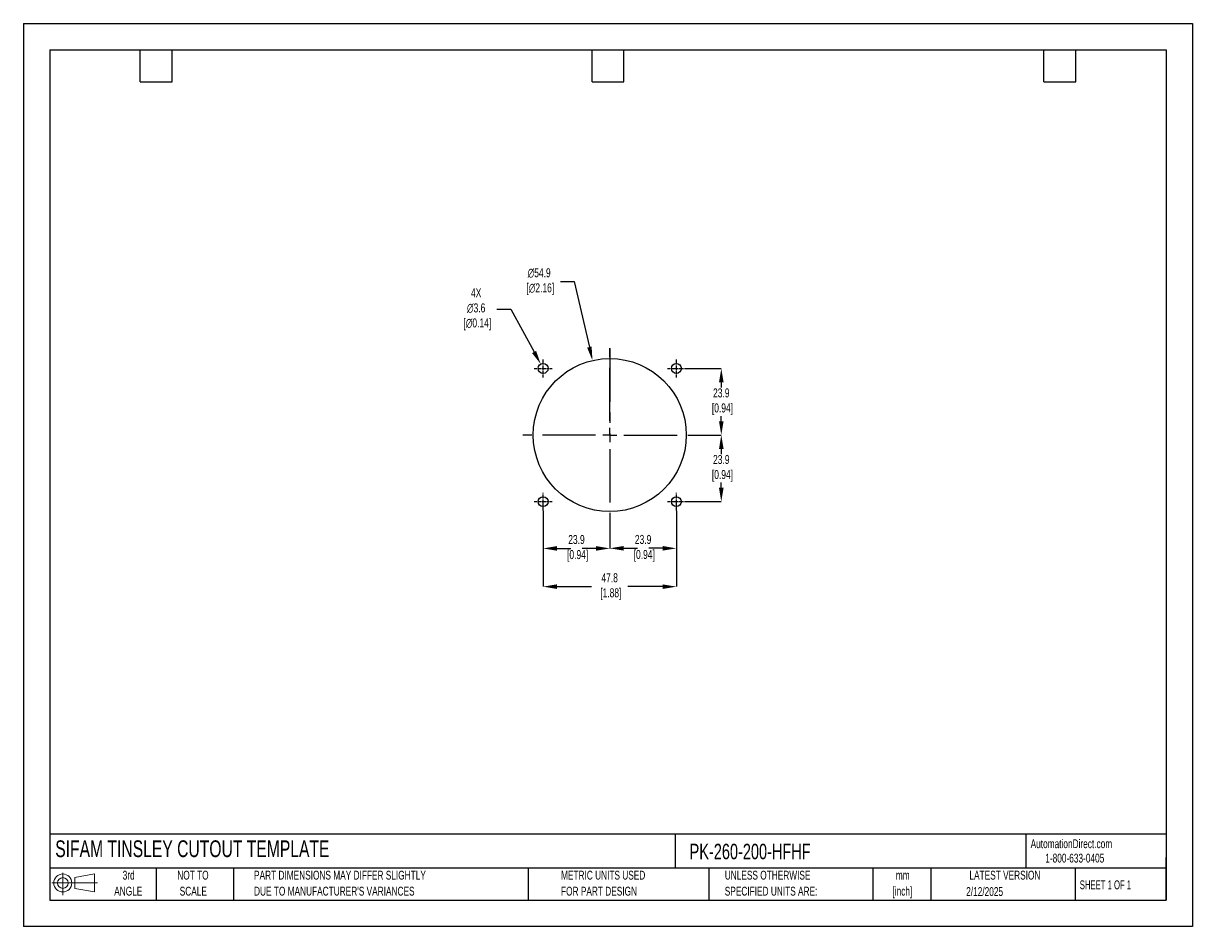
# Model space of a CAD drawing. Header units: millimetres. Extents: x 0 to 419, y 0 to 324.
import ezdxf

# ---------------------------------------------------------------- set-up
doc = ezdxf.new("R2010")
doc.units = ezdxf.units.MM
doc.header["$LTSCALE"] = 1.5
doc.header["$PDSIZE"] = -1
doc.linetypes.add('CENTERX2', pattern=[20.32, 12.7, -2.54, 2.54, -2.54])
for name, color, linetype in [('1', 7, 'Continuous'), ('CENTER', 40, 'CENTERX2'), ('SLD-DEFPOINTS', 7, 'Continuous')]:
    doc.layers.add(name, color=color, linetype=linetype)
doc.layers.add('DIMENSIONS', color=140, linetype='Continuous', lineweight=25)
doc.layers.add('TEXT', color=140, linetype='Continuous', lineweight=25)
doc.styles.add('SLDTEXTSTYLE0', font='TXT', dxfattribs={"width": 0.7})
doc.styles.add('SLDTEXTSTYLE1', font='TXT', dxfattribs={"width": 0.65})
doc.dimstyles.new('SLDDIMSTYLE0', dxfattribs={"dimtxt": 3.237012, "dimasz": 4.953, "dimexe": 0, "dimexo": 0.0625, "dimgap": 0.809253, "dimtad": 0, "dimtih": 1, "dimtoh": 1, "dimrnd": 1e-09, "dimzin": 12, "dimdsep": 46, "dimtxsty": 'SLDTEXTSTYLE0', "dimsah": 1, "dimcen": 0, "dimadec": 0, "dimazin": 3, "dimtfac": 1, "dimtofl": 0, "dimtmove": 0, "dimatfit": 3, "dimfxl": 0, "dimfrac": 2, "dimtolj": 1, "dimtzin": 12, "dimarcsym": 0})

# ---------------------------------------------------------------- blocks, each defined once
blk = doc.blocks.new('Block11')
at = {"color": 7, "linetype": 'Continuous', "lineweight": 18}
for p, q in [((0, 4.32), (16.31, 4.32)), ((3.88, 7.97), (3.88, 0)), ((8.22, 6.25), (15.26, 7.55)), ((8.22, 2.39), (8.22, 6.25)), ((15.26, 7.55), (15.26, 1.1)), ((8.22, 2.39), (15.26, 1.1))]:
    blk.add_line(p, q, dxfattribs=at)
for radius in [3.23, 1.93]:
    blk.add_circle((3.88, 4.32), radius, dxfattribs=at)
blk = doc.blocks.new('Block12')
at = {"layer": 'SLD-DEFPOINTS'}
blk.add_blockref('Block11', (0, 0), dxfattribs=at)
blk = doc.blocks.new('SW_NOTE_0_1')
at = {"layer": 'TEXT', "color": 0, "linetype": 'CENTERX2', "lineweight": 18, "char_height": 3.175, "attachment_point": 2, "style": 'SLDTEXTSTYLE0'}
for s, insert in [('mm', (4.27, 4.09)), ('[inch]', (4.14, -1.64))]:
    blk.add_mtext(s, dxfattribs=dict(at, insert=insert))
blk = doc.blocks.new('SW_NOTE_0_2')
at = {"layer": 'TEXT', "color": 0, "linetype": 'CENTERX2', "lineweight": 18, "char_height": 3.175, "attachment_point": 1, "style": 'SLDTEXTSTYLE0'}
for s, insert in [('UNLESS OTHERWISE', (0, 4.09)), ('SPECIFIED UNITS ARE:', (0, -1.64))]:
    blk.add_mtext(s, dxfattribs=dict(at, insert=insert))
blk = doc.blocks.new('SW_NOTE_0_3')
at = {"layer": 'TEXT', "color": 0, "linetype": 'CENTERX2', "lineweight": 18, "char_height": 3.175, "attachment_point": 1, "style": 'SLDTEXTSTYLE0'}
for s, insert in [('PART DIMENSIONS MAY DIFFER SLIGHTLY', (0, 4.09)), ("DUE TO MANUFACTURER'S VARIANCES", (0, -1.64))]:
    blk.add_mtext(s, dxfattribs=dict(at, insert=insert))
blk = doc.blocks.new('SW_NOTE_0_4')
at = {"layer": 'TEXT', "color": 0, "linetype": 'CENTERX2', "lineweight": 18, "char_height": 3.175, "attachment_point": 2, "style": 'SLDTEXTSTYLE0'}
for s, insert in [('NOT TO', (7.89, 4.09)), ('SCALE', (8.03, -1.64))]:
    blk.add_mtext(s, dxfattribs=dict(at, insert=insert))
blk = doc.blocks.new('SW_NOTE_0_5')
at = {"layer": 'TEXT', "color": 0, "linetype": 'CENTERX2', "lineweight": 18, "char_height": 3.175, "attachment_point": 2, "style": 'SLDTEXTSTYLE0'}
for s, insert in [('3rd', (3.47, 4.09)), ('ANGLE', (3.33, -1.64))]:
    blk.add_mtext(s, dxfattribs=dict(at, insert=insert))
blk = doc.blocks.new('SW_NOTE_0_6')
at = {"layer": 'TEXT', "color": 0, "linetype": 'CENTERX2', "lineweight": 18, "char_height": 3.175, "attachment_point": 1, "style": 'SLDTEXTSTYLE0'}
for s, insert in [('METRIC UNITS USED', (0, 4.09)), ('FOR PART DESIGN', (0, -1.64))]:
    blk.add_mtext(s, dxfattribs=dict(at, insert=insert))
blk = doc.blocks.new('SW_CENTERMARKSYMBOL_0')
at = {"layer": 'CENTER', "color": 0}
for p, q in [((0, 5.08), (0, 31.2)), ((-5.08, 0), (-31.2, 0)), ((0, 0), (-2.54, 0)), ((0, 0), (0, 2.54)), ((0, 0), (0, -2.54)), ((0, 0), (2.54, 0)), ((5.08, 0), (31.2, 0)), ((0, -5.08), (0, -31.2))]:
    blk.add_line(p, q, dxfattribs=at)
blk = doc.blocks.new('*D21')
at = {"layer": 'Defpoints', "color": 0}
for p in [(234.07, 149.18), (210.19, 145.06), (234.07, 135.64)]:
    blk.add_point(p, dxfattribs=at)
at = {"layer": 'DIMENSIONS', "color": 0, "lineweight": -2}
for p, q in [((234.07, 149.12), (234.07, 135.64)), ((210.19, 145), (210.19, 135.64)), ((215.14, 135.64), (220.09, 135.64)), ((229.11, 135.64), (224.16, 135.64))]:
    blk.add_line(p, q, dxfattribs=at)
at = {"layer": 'DIMENSIONS', "color": 0}
for points in [[(215.14, 136.47), (215.14, 134.82), (210.19, 135.64)], [(229.11, 136.47), (229.11, 134.82), (234.07, 135.64)]]:
    blk.add_solid(points, dxfattribs=at)
at = {"layer": 'DIMENSIONS', "color": 0, "insert": (222.13, 135.64), "char_height": 3.237, "attachment_point": 5, "style": 'SLDTEXTSTYLE0'}
blk.add_mtext('\\A1;23.9\\P [0.94]', dxfattribs=at)
blk = doc.blocks.new('*D22')
at = {"layer": 'Defpoints', "color": 0}
for p in [(186.31, 149.18), (234.07, 149.18), (234.07, 121.9)]:
    blk.add_point(p, dxfattribs=at)
at = {"layer": 'DIMENSIONS', "color": 0, "lineweight": -2}
for p, q in [((186.31, 149.12), (186.31, 121.9)), ((234.07, 149.12), (234.07, 121.9)), ((191.26, 121.9), (203.67, 121.9)), ((229.11, 121.9), (216.62, 121.9))]:
    blk.add_line(p, q, dxfattribs=at)
at = {"layer": 'DIMENSIONS', "color": 0}
for points in [[(191.26, 122.72), (191.26, 121.07), (186.31, 121.9)], [(229.11, 122.72), (229.11, 121.07), (234.07, 121.9)]]:
    blk.add_solid(points, dxfattribs=at)
at = {"layer": 'DIMENSIONS', "color": 0, "insert": (210.15, 121.9), "char_height": 3.237, "attachment_point": 5, "style": 'SLDTEXTSTYLE0'}
blk.add_mtext('\\A1;47.8\\P [1.88]', dxfattribs=at)
blk = doc.blocks.new('*D23')
at = {"layer": 'Defpoints', "color": 0}
for p in [(241.38, 176.25), (237.26, 152.37), (250.16, 152.37)]:
    blk.add_point(p, dxfattribs=at)
at = {"layer": 'DIMENSIONS', "color": 0, "lineweight": -2}
for p, q in [((241.44, 176.25), (250.16, 176.25)), ((250.16, 171.3), (250.16, 169.44)), ((250.16, 157.33), (250.16, 159.19)), ((237.32, 152.37), (250.16, 152.37))]:
    blk.add_line(p, q, dxfattribs=at)
at = {"layer": 'DIMENSIONS', "color": 0}
for points in [[(249.34, 171.3), (250.99, 171.3), (250.16, 176.25)], [(249.34, 157.33), (250.99, 157.33), (250.16, 152.37)]]:
    blk.add_solid(points, dxfattribs=at)
at = {"layer": 'DIMENSIONS', "color": 0, "insert": (250.16, 164.31), "char_height": 3.237, "attachment_point": 5, "style": 'SLDTEXTSTYLE0'}
blk.add_mtext('\\A1;23.9\\P [0.94]', dxfattribs=at)
blk = doc.blocks.new('*D24')
at = {"layer": 'Defpoints', "color": 0}
for p in [(237.26, 200.13), (241.38, 176.25), (250.16, 176.25)]:
    blk.add_point(p, dxfattribs=at)
at = {"layer": 'DIMENSIONS', "color": 0, "lineweight": -2}
for p, q in [((237.32, 200.13), (250.16, 200.13)), ((250.16, 195.18), (250.16, 193.32)), ((250.16, 181.21), (250.16, 183.07)), ((241.44, 176.25), (250.16, 176.25))]:
    blk.add_line(p, q, dxfattribs=at)
at = {"layer": 'DIMENSIONS', "color": 0}
for points in [[(249.34, 195.18), (250.99, 195.18), (250.16, 200.13)], [(249.34, 181.21), (250.99, 181.21), (250.16, 176.25)]]:
    blk.add_solid(points, dxfattribs=at)
at = {"layer": 'DIMENSIONS', "color": 0, "insert": (250.16, 188.19), "char_height": 3.237, "attachment_point": 5, "style": 'SLDTEXTSTYLE0'}
blk.add_mtext('\\A1;23.9\\P [0.94]', dxfattribs=at)
blk = doc.blocks.new('*D25')
at = {"layer": 'Defpoints', "color": 0}
for p in [(186.31, 149.18), (210.19, 145.06), (186.31, 135.61)]:
    blk.add_point(p, dxfattribs=at)
at = {"layer": 'DIMENSIONS', "color": 0, "lineweight": -2}
for p, q in [((186.31, 149.12), (186.31, 135.61)), ((210.19, 145), (210.19, 135.61)), ((191.26, 135.61), (196.21, 135.61)), ((205.23, 135.61), (200.28, 135.61))]:
    blk.add_line(p, q, dxfattribs=at)
at = {"layer": 'DIMENSIONS', "color": 0}
for points in [[(191.26, 136.43), (191.26, 134.78), (186.31, 135.61)], [(205.23, 136.43), (205.23, 134.78), (210.19, 135.61)]]:
    blk.add_solid(points, dxfattribs=at)
at = {"layer": 'DIMENSIONS', "color": 0, "insert": (198.25, 135.61), "char_height": 3.237, "attachment_point": 5, "style": 'SLDTEXTSTYLE0'}
blk.add_mtext('\\A1;23.9\\P [0.94]', dxfattribs=at)
blk = doc.blocks.new('*D26')
at = {"layer": 'Defpoints', "color": 0}
for p in [(203.99, 202.98), (216.38, 149.53)]:
    blk.add_point(p, dxfattribs=at)
at = {"layer": 'DIMENSIONS', "color": 0, "lineweight": -2}
for p, q in [((192.49, 231.25), (197.44, 231.25)), ((197.44, 231.25), (202.88, 207.8))]:
    blk.add_line(p, q, dxfattribs=at)
at = {"layer": 'DIMENSIONS', "color": 0}
blk.add_solid([(203.68, 207.99), (202.07, 207.62), (203.99, 202.98)], dxfattribs=at)
at = {"layer": 'DIMENSIONS', "color": 0, "insert": (184.88, 231.25), "char_height": 3.237, "attachment_point": 5, "style": 'SLDTEXTSTYLE0'}
blk.add_mtext('\\A1;∅54.9\\P [∅2.16]', dxfattribs=at)
blk = doc.blocks.new('*D27')
at = {"layer": 'Defpoints', "color": 0}
for p in [(185.45, 201.69), (187.16, 198.57)]:
    blk.add_point(p, dxfattribs=at)
at = {"layer": 'DIMENSIONS', "color": 0, "lineweight": -2}
for p, q in [((169.72, 221.36), (174.67, 221.36)), ((174.67, 221.36), (183.07, 206.04))]:
    blk.add_line(p, q, dxfattribs=at)
at = {"layer": 'DIMENSIONS', "color": 0}
blk.add_solid([(183.79, 206.43), (182.34, 205.64), (185.45, 201.69)], dxfattribs=at)
at = {"layer": 'DIMENSIONS', "color": 0, "insert": (162.3, 221.36), "char_height": 3.237, "attachment_point": 5, "style": 'SLDTEXTSTYLE0'}
blk.add_mtext('\\A1;4X\\P∅3.6\\P [∅0.14]', dxfattribs=at)

msp = doc.modelspace()

# ---------------------------------------------------------------- linework, layer by layer
at = {"color": 7, "linetype": 'Continuous'}
for p, q in [((0, 323.85), (0, 0)), ((0, 323.85), (419.1, 323.85)), ((419.1, 323.85), (419.1, 0)), ((419.1, 0), (0, 0))]:
    msp.add_line(p, q, dxfattribs=at)
at = {"layer": '1', "color": 1, "linetype": 'Continuous'}
for centre, radius in [((210.19, 176.25), 27.43), ((186.31, 200.13), 1.78), ((234.07, 200.13), 1.78), ((186.31, 152.37), 1.78), ((234.07, 152.37), 1.78)]:
    msp.add_circle(centre, radius, dxfattribs=at)
at = {"layer": 'CENTER'}
msp.add_line((210.19, 207.25), (210.19, 176.25), dxfattribs=at)
at = {"layer": 'CENTER', "ltscale": 0.05}
for p, q in [((186.31, 196.94), (186.31, 203.32)), ((234.07, 196.94), (234.07, 203.32)), ((183.12, 200.13), (189.5, 200.13)), ((230.88, 200.13), (237.26, 200.13)), ((186.31, 149.18), (186.31, 155.56)), ((234.07, 149.18), (234.07, 155.56)), ((183.12, 152.37), (189.5, 152.37)), ((230.88, 152.37), (237.26, 152.37))]:
    msp.add_line(p, q, dxfattribs=at)
at = {"layer": 'TEXT'}
for p, q in [((9.52, 314.32), (409.57, 314.32)), ((9.52, 314.32), (9.52, 9.52)), ((41.91, 302.89), (41.91, 314.32)), ((53.34, 302.89), (53.34, 314.32)), ((203.83, 302.89), (203.83, 314.32)), ((215.26, 302.89), (215.26, 314.32)), ((365.76, 302.89), (365.76, 314.32)), ((377.19, 302.89), (377.19, 314.32)), ((409.57, 314.32), (409.57, 9.52)), ((41.91, 302.89), (53.34, 302.89)), ((203.83, 302.89), (215.26, 302.89)), ((365.76, 302.89), (377.19, 302.89)), ((409.57, 33.19), (9.52, 33.19)), ((233.64, 33.19), (233.64, 20.95)), ((359.36, 33.19), (359.36, 20.95)), ((409.57, 9.52), (409.57, 24.77)), ((409.57, 20.95), (9.52, 20.95)), ((47.62, 20.95), (47.62, 9.52)), ((75.32, 20.95), (75.32, 9.52)), ((180.97, 20.95), (180.97, 9.52)), ((245.67, 20.95), (245.67, 9.52)), ((304.54, 20.95), (304.54, 9.52)), ((325.22, 20.95), (325.22, 9.52)), ((377.02, 20.95), (377.02, 9.52)), ((9.52, 9.52), (409.57, 9.52))]:
    msp.add_line(p, q, dxfattribs=at)

# ---------------------------------------------------------------- block references
at = {"layer": 'CENTER'}
msp.add_blockref('SW_CENTERMARKSYMBOL_0', (210.19, 176.25), dxfattribs=at)
at = {"layer": 'SLD-DEFPOINTS'}
msp.add_blockref('Block12', (10.26, 11.33), dxfattribs=at)
at = {"layer": 'TEXT', "linetype": 'CENTERX2', "lineweight": 18}
for name, p in [('SW_NOTE_0_5', (34.27, 15.95)), ('SW_NOTE_0_4', (52.89, 15.95)), ('SW_NOTE_0_3', (82.68, 15.95)), ('SW_NOTE_0_6', (192.72, 15.95)), ('SW_NOTE_0_2', (251.41, 15.95)), ('SW_NOTE_0_1', (310.93, 15.95))]:
    msp.add_blockref(name, p, dxfattribs=at)

# ---------------------------------------------------------------- texts
at = {"layer": 'TEXT', "linetype": 'CENTERX2', "lineweight": 25, "attachment_point": 1, "style": 'SLDTEXTSTYLE0'}
for s, insert, char_height in [('SIFAM TINSLEY CUTOUT TEMPLATE', (11.42, 30.93), 6), ('PK-260-200-HFHF', (238.81, 29.71), 5.5562)]:
    msp.add_mtext(s, dxfattribs=dict(at, insert=insert, char_height=char_height))
at = {"layer": 'TEXT', "linetype": 'CENTERX2', "lineweight": 18, "char_height": 3.175}
for s, insert, attachment_point, style in [('AutomationDirect.com', (361.04, 31.31), 1, 'SLDTEXTSTYLE0'), ('1-800-633-0405', (366.29, 26.16), 1, 'SLDTEXTSTYLE0'), ('LATEST VERSION', (351.83, 20.05), 2, 'SLDTEXTSTYLE0'), ('2/12/2025', (344.55, 14.16), 2, 'SLDTEXTSTYLE0'), ('SHEET 1 OF 1', (378.66, 16.58), 1, 'SLDTEXTSTYLE1')]:
    msp.add_mtext(s, dxfattribs=dict(at, insert=insert, attachment_point=attachment_point, style=style))

# ---------------------------------------------------------------- dimensions: what is measured, and where the dimension line sits
at = {"layer": 'DIMENSIONS'}
for p1, p2, text, picture, middle in [((216.38, 149.53), (203.99, 202.98), '<>\\P[]', '*D26', (184.88, 231.25)), ((187.16, 198.57), (185.45, 201.69), '4X\\P<>\\P[]', '*D27', (162.3, 221.36))]:
    dim = msp.add_diameter_dim_2p(p1=p1, p2=p2, text=text, dimstyle='SLDDIMSTYLE0', override={"dimdec": 1}, dxfattribs=at)
    dim.commit()
    dim.dimension.update_dxf_attribs({"geometry": picture, "text_midpoint": middle, "dimtype": 163})
for base, p1, p2, picture, middle in [((250.16, 176.25), (237.26, 200.13), (241.38, 176.25), '*D24', (250.16, 188.19)), ((250.16, 152.37), (241.38, 176.25), (237.26, 152.37), '*D23', (250.16, 164.31))]:
    dim = msp.add_linear_dim(base=base, p1=p1, p2=p2, angle=90, text='<>\\P[]', dimstyle='SLDDIMSTYLE0', override={"dimdec": 1}, dxfattribs=at)
    dim.commit()
    dim.dimension.update_dxf_attribs({"geometry": picture, "text_midpoint": middle})
dim = msp.add_linear_dim(base=(234.07, 121.9), p1=(186.31, 149.18), p2=(234.07, 149.18), text='<>\\P[]', dimstyle='SLDDIMSTYLE0', override={"dimdec": 1}, dxfattribs=at)
dim.commit()
dim.dimension.update_dxf_attribs({"geometry": '*D22', "text_midpoint": (210.15, 121.9), "dimtype": 160})
for base, p2, picture, middle in [((186.31, 135.61), (186.31, 149.18), '*D25', (198.25, 135.61)), ((234.07, 135.64), (234.07, 149.18), '*D21', (222.13, 135.64))]:
    dim = msp.add_linear_dim(base=base, p1=(210.19, 145.06), p2=p2, text='<>\\P[]', dimstyle='SLDDIMSTYLE0', override={"dimdec": 1}, dxfattribs=at)
    dim.commit()
    dim.dimension.update_dxf_attribs({"geometry": picture, "text_midpoint": middle})

doc.saveas('drawing.dxf')
